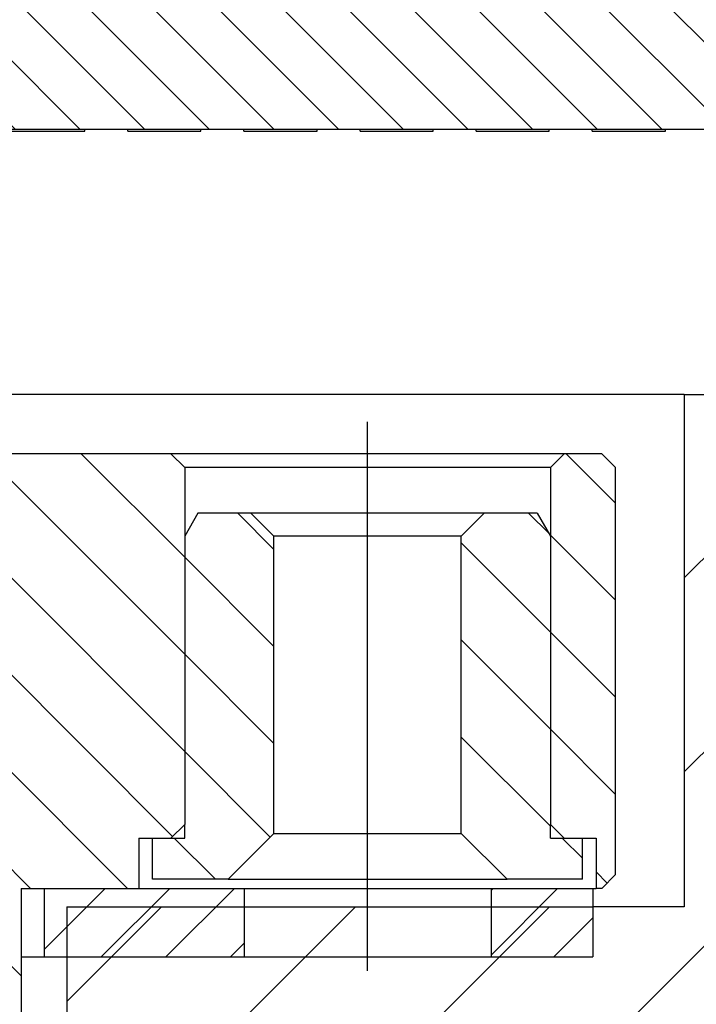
# Model space of a CAD drawing. Extents: x -1763 to 4575, y -3429 to 1051.
# Tile 128 of 174: x 3296 to 3311, y -2453 to -2432. Entities that reach past the tile are written whole.
import ezdxf

# ---------------------------------------------------------------- set-up
doc = ezdxf.new("R2010")
doc.units = 0
doc.linetypes.add('DASHED', pattern=[15, 7, -8])
doc.linetypes.add('DOT_CENTER', pattern=[14, 12, -1, 0, -1])
doc.layers.get('0').update_dxf_attribs({"linetype": 'CONTINUOUS'})
doc.layers.add('1', color=7, linetype='CONTINUOUS')
pattern_1 = [(135, (-1142.24, -11857.8625), (-1.06066017, -1.06066017), [])]
pattern_2 = [(225, (-1142.2401, -11857.8625), (0.70710678, -0.70710678), [])]

# ---------------------------------------------------------------- blocks, each defined once
blk = doc.blocks.new('Z-STACK', base_point=(-660.966, -2583.474))
at = {"linetype": 'CONTINUOUS'}
h = blk.add_hatch(dxfattribs=at)
h.set_pattern_fill('USER', color=3, angle=135, pattern_type=0)
h.set_pattern_definition([(135, (-1142.2401, -11857.8625), (-0.70710678, -0.70710678), [])])
h.paths.add_polyline_path([(3340.811, -2430.66), (3344.831, -2430.66), (3344.831, -2432.76), (3343.431, -2434.16), (3340.881, -2434.16), (3339.281, -2434.16), (3338.341, -2434.16), (3336.741, -2434.16), (3335.801, -2434.16), (3334.201, -2434.16), (3333.261, -2434.16), (3331.661, -2434.16), (3330.721, -2434.16), (3329.121, -2434.16), (3328.181, -2434.16), (3326.581, -2434.16), (3325.641, -2434.16), (3324.041, -2434.16), (3323.101, -2434.16), (3321.501, -2434.16), (3320.561, -2434.16), (3318.961, -2434.16), (3318.021, -2434.16), (3316.421, -2434.16), (3315.481, -2434.16), (3313.881, -2434.16), (3312.941, -2434.16), (3311.341, -2434.16), (3310.401, -2434.16), (3308.801, -2434.16), (3307.861, -2434.16), (3306.261, -2434.16), (3305.321, -2434.16), (3303.721, -2434.16), (3302.781, -2434.16), (3301.181, -2434.16), (3300.241, -2434.16), (3298.641, -2434.16), (3297.701, -2434.16), (3296.101, -2434.16), (3295.161, -2434.16), (3293.561, -2434.16), (3293.291, -2434.16), (3293.291, -2430.66), (3295.811, -2430.66), (3300.311, -2430.66), (3315.931, -2430.66), (3336.311, -2430.66)])
h = blk.add_hatch(dxfattribs=at)
h.set_pattern_fill('USER', color=4, scale=1.5, angle=135, pattern_type=0)
h.set_pattern_definition(pattern_1)
h.paths.add_polyline_path([(3299.886, -2441.96), (3299.886, -2443.06), (3299.886, -2449.36), (3299.586, -2449.66), (3299.186, -2449.66), (3298.886, -2449.66), (3298.886, -2450.76), (3296.811, -2450.76), (3296.311, -2450.76), (3296.311, -2470.96), (3296.011, -2471.26), (3293.291, -2471.26), (3293.291, -2441.26), (3299.586, -2441.26), (3299.886, -2441.56)])
h = blk.add_hatch(dxfattribs=at)
h.set_pattern_fill('USER', color=4, scale=1.5, angle=135, pattern_type=0)
h.set_pattern_definition(pattern_1)
h.paths.add_polyline_path([(3309.311, -2441.56), (3309.311, -2450.46), (3309.011, -2450.76), (3308.886, -2450.76), (3308.886, -2449.66), (3308.586, -2449.66), (3308.186, -2449.66), (3307.886, -2449.36), (3307.886, -2443.06), (3307.886, -2441.96), (3307.886, -2441.56), (3308.186, -2441.26), (3309.011, -2441.26)])
h = blk.add_hatch(dxfattribs=at)
h.set_pattern_fill('USER', color=6, scale=1.5, angle=135, pattern_type=0)
h.set_pattern_definition(pattern_1)
h.paths.add_polyline_path([(3301.836, -2443.06), (3301.336, -2442.56), (3300.175, -2442.56), (3299.886, -2443.06), (3299.886, -2449.36), (3299.886, -2449.66), (3299.586, -2449.66), (3299.186, -2449.66), (3299.186, -2450.56), (3300.836, -2450.56), (3301.836, -2449.56)])
h = blk.add_hatch(dxfattribs=at)
h.set_pattern_fill('USER', color=6, scale=1.5, angle=135, pattern_type=0)
h.set_pattern_definition(pattern_1)
h.paths.add_polyline_path([(3307.886, -2449.36), (3307.886, -2449.66), (3308.186, -2449.66), (3308.586, -2449.66), (3308.586, -2450.56), (3306.936, -2450.56), (3305.936, -2449.56), (3305.936, -2443.06), (3306.436, -2442.56), (3307.598, -2442.56), (3307.886, -2443.06)])
h = blk.add_hatch(dxfattribs=at)
h.set_pattern_fill('USER', color=1, angle=225, pattern_type=0)
h.set_pattern_definition(pattern_2)
h.paths.add_polyline_path([(3298.886, -2450.76), (3301.186, -2450.76), (3301.186, -2452.26), (3296.811, -2452.26), (3296.811, -2450.76)])
h = blk.add_hatch(dxfattribs=at)
h.set_pattern_fill('USER', color=1, angle=225, pattern_type=0)
h.set_pattern_definition(pattern_2)
h.paths.add_polyline_path([(3306.586, -2452.26), (3308.811, -2452.26), (3308.811, -2450.76), (3306.586, -2450.76)])
at = {"layer": '1', "linetype": 'CONTINUOUS'}
h = blk.add_hatch(dxfattribs=at)
h.set_pattern_fill('USER', color=6, scale=3, angle=45, pattern_type=0)
h.set_pattern_definition([(45, (-1142.24, -11457.8625), (-2.1213203, 2.1213203), [])])
h.paths.add_polyline_path([(3379.226, -2439.96), (3310.811, -2439.96), (3310.811, -2451.16), (3308.811, -2451.16), (3305.561, -2451.16), (3300.061, -2451.16), (3297.311, -2451.16), (3297.311, -2468.96), (3330.811, -2468.96), (3330.811, -2451.96), (3346.811, -2451.96), (3346.811, -2445.96), (3369.226, -2445.96), (3369.226, -2455.96), (3373.226, -2455.96), (3373.226, -2479.96), (3323.226, -2479.96), (3323.226, -2482.96), (3325.226, -2484.96), (3379.226, -2484.96)])
at = {"color": 3, "linetype": 'CONTINUOUS'}
for p, q in [((3296.101, -2434.16), (3297.701, -2434.16)), ((3296.101, -2434.21), (3296.901, -2434.21)), ((3296.901, -2434.21), (3297.701, -2434.21)), ((3297.701, -2434.21), (3297.701, -2434.16)), ((3297.701, -2434.16), (3298.641, -2434.16)), ((3298.641, -2434.21), (3298.641, -2434.16)), ((3298.641, -2434.16), (3300.241, -2434.16)), ((3298.641, -2434.21), (3299.441, -2434.21)), ((3299.441, -2434.21), (3300.241, -2434.21)), ((3300.241, -2434.21), (3300.241, -2434.16)), ((3300.241, -2434.16), (3301.181, -2434.16)), ((3301.181, -2434.21), (3301.181, -2434.16)), ((3301.181, -2434.16), (3302.781, -2434.16)), ((3301.181, -2434.21), (3301.981, -2434.21)), ((3301.981, -2434.21), (3302.781, -2434.21)), ((3302.781, -2434.21), (3302.781, -2434.16)), ((3302.781, -2434.16), (3303.721, -2434.16)), ((3303.721, -2434.21), (3303.721, -2434.16)), ((3303.721, -2434.16), (3305.321, -2434.16)), ((3303.721, -2434.21), (3304.521, -2434.21)), ((3304.521, -2434.21), (3305.321, -2434.21)), ((3305.321, -2434.21), (3305.321, -2434.16)), ((3305.321, -2434.16), (3306.261, -2434.16)), ((3306.261, -2434.21), (3306.261, -2434.16)), ((3306.261, -2434.16), (3307.861, -2434.16)), ((3306.261, -2434.21), (3307.061, -2434.21)), ((3307.061, -2434.21), (3307.861, -2434.21)), ((3307.861, -2434.21), (3307.861, -2434.16)), ((3307.861, -2434.16), (3308.801, -2434.16)), ((3308.801, -2434.21), (3308.801, -2434.16)), ((3308.801, -2434.16), (3310.401, -2434.16)), ((3308.801, -2434.21), (3309.601, -2434.21)), ((3309.601, -2434.21), (3310.401, -2434.21)), ((3310.401, -2434.21), (3310.401, -2434.16)), ((3310.401, -2434.16), (3311.341, -2434.16))]:
    blk.add_line(p, q, dxfattribs=at)
at = {"color": 6, "linetype": 'CONTINUOUS'}
for p, q in [((3310.811, -2439.96), (3261.226, -2439.96)), ((3310.811, -2439.96), (3310.811, -2451.16)), ((3310.811, -2439.96), (3379.226, -2439.96)), ((3299.886, -2443.06), (3299.886, -2449.36)), ((3307.886, -2443.06), (3307.886, -2449.36)), ((3299.886, -2449.66), (3299.886, -2449.36)), ((3307.886, -2449.66), (3307.886, -2449.36)), ((3297.311, -2451.16), (3300.061, -2451.16)), ((3297.311, -2451.16), (3297.311, -2468.96)), ((3300.061, -2451.16), (3305.561, -2451.16)), ((3305.561, -2451.16), (3308.811, -2451.16)), ((3310.811, -2451.16), (3308.811, -2451.16))]:
    blk.add_line(p, q, dxfattribs=at)
at = {"color": 4, "linetype": 'CONTINUOUS'}
for p, q in [((3299.586, -2441.26), (3293.291, -2441.26)), ((3299.886, -2441.56), (3299.586, -2441.26)), ((3308.186, -2441.26), (3299.586, -2441.26)), ((3307.886, -2441.56), (3308.186, -2441.26)), ((3309.011, -2441.26), (3308.186, -2441.26)), ((3309.011, -2441.26), (3309.311, -2441.56)), ((3299.886, -2441.56), (3299.886, -2441.96)), ((3303.886, -2441.56), (3299.886, -2441.56)), ((3307.886, -2441.56), (3303.886, -2441.56)), ((3307.886, -2441.56), (3307.886, -2441.96)), ((3309.311, -2450.46), (3309.311, -2441.56)), ((3299.886, -2441.96), (3299.886, -2443.06)), ((3307.886, -2441.96), (3307.886, -2443.06)), ((3299.886, -2443.06), (3299.886, -2449.36)), ((3307.886, -2443.06), (3307.886, -2449.36)), ((3299.886, -2449.36), (3299.586, -2449.66)), ((3307.886, -2449.36), (3308.186, -2449.66)), ((3298.886, -2449.66), (3298.886, -2450.76)), ((3298.886, -2449.66), (3299.186, -2449.66)), ((3299.186, -2449.66), (3299.586, -2449.66)), ((3308.186, -2449.66), (3308.586, -2449.66)), ((3308.586, -2449.66), (3308.886, -2449.66)), ((3308.886, -2449.66), (3308.886, -2450.76)), ((3309.011, -2450.76), (3309.311, -2450.46)), ((3296.311, -2450.76), (3296.811, -2450.76)), ((3296.311, -2450.76), (3296.311, -2470.96)), ((3296.811, -2450.76), (3298.886, -2450.76)), ((3308.811, -2450.76), (3308.886, -2450.76)), ((3309.011, -2450.76), (3308.886, -2450.76))]:
    blk.add_line(p, q, dxfattribs=at)
at = {"color": 7, "linetype": 'CONTINUOUS'}
for p, q in [((3300.175, -2442.56), (3299.886, -2443.06)), ((3301.336, -2442.56), (3300.175, -2442.56)), ((3301.836, -2443.06), (3301.336, -2442.56)), ((3306.436, -2442.56), (3301.336, -2442.56)), ((3305.936, -2443.06), (3306.436, -2442.56)), ((3307.598, -2442.56), (3306.436, -2442.56)), ((3307.598, -2442.56), (3307.886, -2443.06)), ((3301.836, -2449.56), (3301.836, -2443.06)), ((3305.936, -2443.06), (3301.836, -2443.06)), ((3305.936, -2449.56), (3305.936, -2443.06)), ((3299.186, -2449.66), (3299.586, -2449.66)), ((3299.186, -2450.56), (3299.186, -2449.66)), ((3299.586, -2449.66), (3299.886, -2449.66)), ((3301.836, -2449.56), (3300.836, -2450.56)), ((3301.836, -2449.56), (3305.336, -2449.56)), ((3305.336, -2449.56), (3305.936, -2449.56)), ((3305.936, -2449.56), (3306.936, -2450.56)), ((3307.886, -2449.66), (3308.186, -2449.66)), ((3308.186, -2449.66), (3308.586, -2449.66)), ((3308.586, -2450.56), (3308.586, -2449.66)), ((3300.836, -2450.56), (3299.186, -2450.56)), ((3300.836, -2450.56), (3306.936, -2450.56)), ((3308.586, -2450.56), (3306.936, -2450.56)), ((3296.811, -2450.76), (3296.811, -2452.26)), ((3296.811, -2450.76), (3298.886, -2450.76)), ((3298.886, -2450.76), (3301.186, -2450.76)), ((3301.186, -2450.76), (3303.886, -2450.76)), ((3301.186, -2450.76), (3301.186, -2452.26)), ((3303.886, -2450.76), (3306.586, -2450.76)), ((3306.586, -2450.76), (3308.811, -2450.76)), ((3306.586, -2450.76), (3306.586, -2452.26)), ((3308.811, -2450.76), (3308.811, -2452.26)), ((3296.311, -2452.26), (3296.811, -2452.26)), ((3296.811, -2452.26), (3301.186, -2452.26)), ((3301.186, -2452.26), (3303.886, -2452.26)), ((3303.886, -2452.26), (3306.586, -2452.26)), ((3306.586, -2452.26), (3308.811, -2452.26))]:
    blk.add_line(p, q, dxfattribs=at)
at = {"color": 4, "linetype": 'DASHED'}
for p, q in [((3299.586, -2449.66), (3299.886, -2449.66)), ((3307.886, -2449.66), (3308.186, -2449.66)), ((3298.886, -2450.76), (3301.186, -2450.76)), ((3301.186, -2450.76), (3303.886, -2450.76)), ((3303.886, -2450.76), (3306.586, -2450.76)), ((3306.586, -2450.76), (3308.811, -2450.76))]:
    blk.add_line(p, q, dxfattribs=at)
at = {"color": 7, "linetype": 'DASHED'}
blk.add_line((3296.311, -2450.76), (3296.811, -2450.76), dxfattribs=at)
at = {"layer": '1', "color": 1, "linetype": 'DOT_CENTER'}
blk.add_line((3303.886, -2452.56), (3303.886, -2440.06), dxfattribs=at)

msp = doc.modelspace()

# ---------------------------------------------------------------- block references
at = {"layer": '1'}
msp.add_blockref('Z-STACK', (-660.966, -2583.474), dxfattribs=at)

doc.saveas('drawing.dxf')
